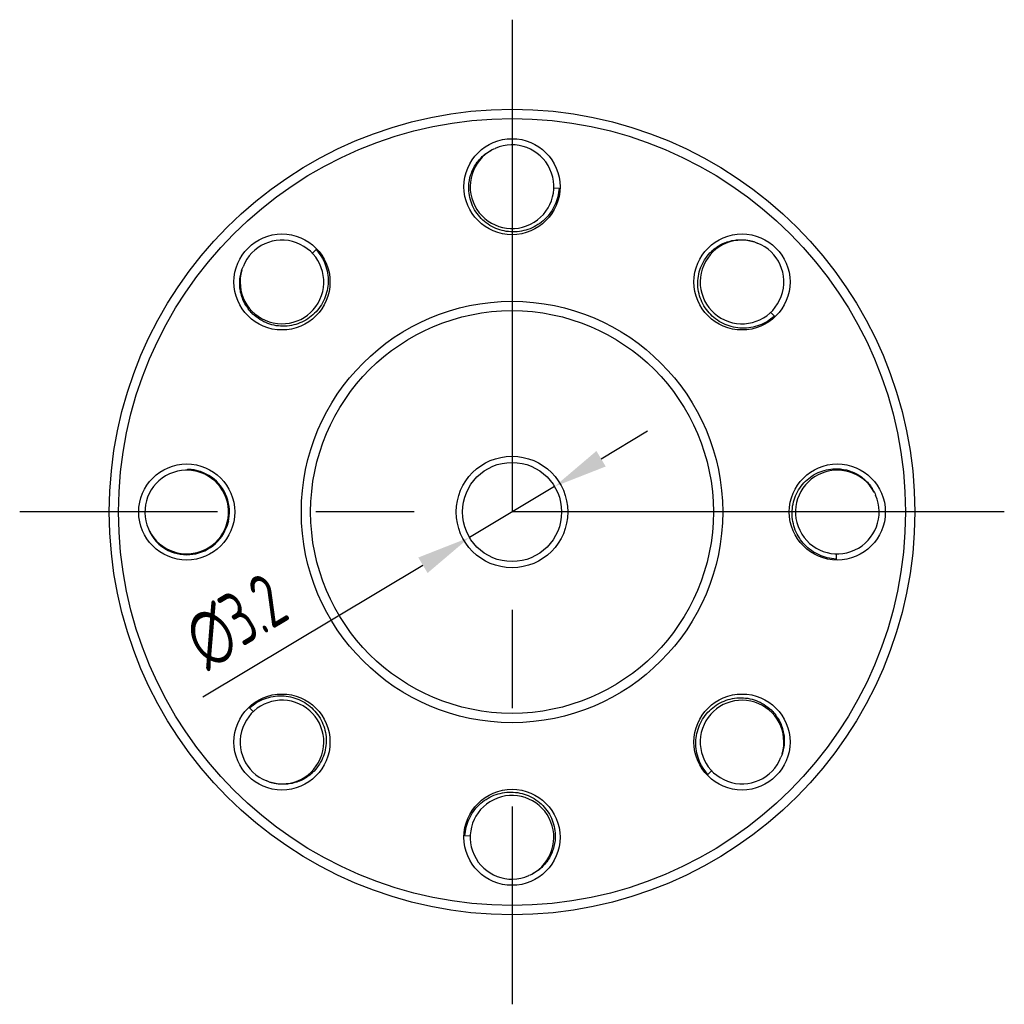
# Model space of a CAD drawing. Header units: inches. Extents: x -13 to 92, y -2 to 146.
# Tile 3 of 10: x 24 to 55, y 33 to 65. Entities that reach past the tile are written whole.
import ezdxf

# ---------------------------------------------------------------- set-up
doc = ezdxf.new("R2010")
doc.units = ezdxf.units.IN
doc.header["$LTSCALE"] = 0.5
doc.header["$MEASUREMENT"] = 0
doc.linetypes.add('CENTER', pattern=[50.8, 31.75, -6.35, 6.35, -6.35])
doc.layers.add('7标注层', color=4, linetype='Continuous')
doc.layers.add('标注', color=7, linetype='Continuous')
doc.styles.add('PC_TEXTSTYLE', font='ISOCP.SHX', dxfattribs={"width": 0.707, "bigfont": 'GBCBIG.SHX'})
doc.dimstyles.new('GB_LINEAR', dxfattribs={"dimtxt": 3.5, "dimasz": 3.5, "dimexe": 1, "dimexo": 0, "dimgap": 1.5, "dimtad": 1, "dimdsep": 46, "dimtxsty": 'PC_TEXTSTYLE', "dimcen": 0, "dimclrd": 256, "dimclrt": 3, "dimadec": 0, "dimazin": 2, "dimtp": 0.1, "dimtm": 0.1, "dimtfac": 0.71, "dimtdec": 3, "dimtmove": 0, "dimatfit": 3, "dimfxl": 1, "dimtfill": 1, "dimarcsym": 0})

# ---------------------------------------------------------------- blocks, each defined once
blk = doc.blocks.new('*D10')
at = {"layer": '7标注层', "lineweight": -2}
for p, q in [((42.356, 50.522), (43.858, 51.42)), ((40.854, 49.624), (38.107, 47.982)), ((29.5, 42.835), (36.605, 47.084))]:
    blk.add_line(p, q, dxfattribs=at)
at = {"layer": '7标注层'}
for points in [[(42.206, 50.773), (42.506, 50.272), (40.854, 49.624)], [(36.755, 46.833), (36.456, 47.334), (38.107, 47.982)]]:
    blk.add_solid(points, dxfattribs=at)
at = {"layer": 'Defpoints', "color": 0}
for p in [(40.854, 49.624), (38.107, 47.982)]:
    blk.add_point(p, dxfattribs=at)
at = {"layer": '7标注层', "color": 3, "insert": (30.576, 45.27), "char_height": 1.75, "attachment_point": 5, "rotation": 30.8769, "style": 'PC_TEXTSTYLE', "bg_fill": 3, "box_fill_scale": 1.25, "bg_fill_color": 257, "bg_fill_transparency": 0}
blk.add_mtext('∅3.2', dxfattribs=at)

msp = doc.modelspace()

# ---------------------------------------------------------------- linework, layer by layer
at = {"color": 7, "linetype": 'Continuous'}
for p, q in [((40.83, 59.266), (41, 59.261)), ((33.037, 57.156), (33.16, 57.272)), ((47.833, 55.247), (47.95, 55.124)), ((29.018, 50.152), (29.019, 50.181)), ((30.327, 48.507), (30.275, 48.331)), ((49.943, 47.454), (49.939, 47.284)), ((31.128, 42.359), (31.011, 42.482)), ((45.925, 40.45), (45.801, 40.334)), ((38.131, 38.34), (37.961, 38.345))]:
    msp.add_line(p, q, dxfattribs=at)
for centre, radius in [((39.481, 48.803), 13), ((39.481, 48.803), 12.7), ((39.481, 59.303), 1.55), ((32.056, 56.228), 1.55), ((46.905, 56.228), 1.55), ((39.481, 48.803), 6.8), ((39.481, 48.803), 6.5), ((39.481, 48.803), 1.8), ((28.981, 48.803), 1.55), ((39.481, 48.803), 1.6), ((49.981, 48.803), 1.55), ((32.056, 41.378), 1.55), ((46.905, 41.378), 1.55), ((39.481, 38.303), 1.55)]:
    msp.add_circle(centre, radius, dxfattribs=at)
for centre, radius, start, end in [((39.481, 59.303), 1.35, 118.344, 113.619), ((32.056, 56.228), 1.35, 163.344, 158.619), ((46.905, 56.228), 1.35, 73.344, 68.619), ((46.868, 56.209), 1.384, 133.0961, 133.3675), ((32.075, 56.191), 1.384, 223.0961, 223.3675), ((28.981, 48.803), 1.35, 206.8984, 203.619), ((28.981, 48.803), 1.378, 244.1858, 88.419), ((49.981, 48.803), 1.35, 28.344, 23.619), ((29.008, 48.773), 1.364, 202.0018, 242.6021), ((32.056, 41.378), 1.35, 253.344, 248.619), ((46.905, 41.378), 1.35, 343.344, 338.619), ((46.886, 41.415), 1.384, 43.0961, 43.3675), ((32.093, 41.397), 1.384, 313.0961, 313.3675), ((39.481, 38.303), 1.35, 298.344, 293.619)]:
    msp.add_arc(centre, radius, start, end, dxfattribs=at)
for points, knots in [([(38.085, 59.303), (38.088, 59.435), (38.134, 59.7), (38.312, 60.06), (38.585, 60.355), (38.817, 60.491), (38.94, 60.54)], [0, 0, 0, 0, 0.250035, 0.50002, 0.749984, 1, 1, 1, 1]), ([(41, 59.261), (40.995, 59.167), (40.967, 58.979), (40.873, 58.709), (40.731, 58.462), (40.544, 58.247), (40.32, 58.07), (40.067, 57.94), (39.793, 57.86), (39.509, 57.835), (39.225, 57.865), (38.953, 57.949), (38.702, 58.085), (38.483, 58.268), (38.304, 58.491), (38.173, 58.744), (38.096, 59.019), (38.082, 59.209), (38.085, 59.303)], [0, 0, 0, 0, 0.062498, 0.125011, 0.187511, 0.250015, 0.312516, 0.375021, 0.437523, 0.50002, 0.562519, 0.625023, 0.687527, 0.750024, 0.812518, 0.875009, 0.937512, 1, 1, 1, 1]), ([(45.923, 57.219), (46.019, 57.309), (46.238, 57.463), (46.617, 57.59), (47.017, 57.604), (47.276, 57.536), (47.397, 57.485)], [0, 0, 0, 0, 0.250042, 0.500024, 0.749986, 1, 1, 1, 1]), ([(33.16, 57.272), (33.223, 57.202), (33.337, 57.049), (33.461, 56.793), (33.534, 56.517), (33.555, 56.233), (33.521, 55.95), (33.434, 55.678), (33.297, 55.428), (33.114, 55.209), (32.892, 55.03), (32.64, 54.897), (32.366, 54.816), (32.082, 54.79), (31.799, 54.821), (31.527, 54.908), (31.278, 55.047), (31.134, 55.172), (31.069, 55.24)], [0, 0, 0, 0, 0.062498, 0.125011, 0.187511, 0.250015, 0.312516, 0.375021, 0.437523, 0.50002, 0.562519, 0.625023, 0.687527, 0.750024, 0.812518, 0.875009, 0.937512, 1, 1, 1, 1]), ([(47.95, 55.124), (47.88, 55.06), (47.727, 54.947), (47.47, 54.823), (47.195, 54.749), (46.91, 54.729), (46.627, 54.762), (46.356, 54.849), (46.106, 54.987), (45.887, 55.17), (45.707, 55.391), (45.575, 55.644), (45.494, 55.917), (45.468, 56.201), (45.499, 56.485), (45.586, 56.757), (45.725, 57.006), (45.849, 57.15), (45.918, 57.215)], [0, 0, 0, 0, 0.062498, 0.125011, 0.187511, 0.250015, 0.312516, 0.375021, 0.437523, 0.50002, 0.562519, 0.625023, 0.687527, 0.750024, 0.812518, 0.875009, 0.937512, 1, 1, 1, 1]), ([(31.064, 55.245), (30.974, 55.341), (30.821, 55.56), (30.694, 55.94), (30.679, 56.34), (30.747, 56.599), (30.799, 56.72)], [0, 0, 0, 0, 0.250042, 0.500024, 0.749986, 1, 1, 1, 1]), ([(49.939, 47.284), (49.844, 47.289), (49.656, 47.317), (49.387, 47.41), (49.14, 47.553), (48.924, 47.739), (48.748, 47.963), (48.617, 48.217), (48.538, 48.491), (48.512, 48.775), (48.542, 49.059), (48.627, 49.331), (48.763, 49.582), (48.946, 49.801), (49.168, 49.979), (49.422, 50.11), (49.696, 50.188), (49.886, 50.202), (49.981, 50.199)], [0, 0, 0, 0, 0.062498, 0.125011, 0.187511, 0.250015, 0.312516, 0.375021, 0.437523, 0.50002, 0.562519, 0.625023, 0.687527, 0.750024, 0.812518, 0.875009, 0.937512, 1, 1, 1, 1]), ([(49.981, 50.199), (50.113, 50.195), (50.377, 50.15), (50.738, 49.972), (51.032, 49.698), (51.168, 49.466), (51.218, 49.344)], [0, 0, 0, 0, 0.250035, 0.50002, 0.749984, 1, 1, 1, 1]), ([(31.011, 42.482), (31.082, 42.546), (31.234, 42.659), (31.491, 42.783), (31.766, 42.857), (32.051, 42.877), (32.334, 42.844), (32.606, 42.757), (32.856, 42.619), (33.074, 42.436), (33.254, 42.215), (33.387, 41.962), (33.468, 41.689), (33.493, 41.405), (33.462, 41.121), (33.376, 40.849), (33.236, 40.6), (33.112, 40.456), (33.043, 40.391)], [0, 0, 0, 0, 0.062498, 0.125011, 0.187511, 0.250015, 0.312516, 0.375021, 0.437523, 0.50002, 0.562519, 0.625023, 0.687527, 0.750024, 0.812518, 0.875009, 0.937512, 1, 1, 1, 1]), ([(45.801, 40.334), (45.738, 40.404), (45.625, 40.557), (45.501, 40.813), (45.427, 41.089), (45.406, 41.373), (45.44, 41.656), (45.527, 41.928), (45.664, 42.178), (45.847, 42.397), (46.069, 42.576), (46.321, 42.709), (46.595, 42.79), (46.879, 42.816), (47.163, 42.785), (47.434, 42.698), (47.683, 42.559), (47.828, 42.434), (47.892, 42.366)], [0, 0, 0, 0, 0.062498, 0.125011, 0.187511, 0.250015, 0.312516, 0.375021, 0.437523, 0.50002, 0.562519, 0.625023, 0.687527, 0.750024, 0.812518, 0.875009, 0.937512, 1, 1, 1, 1]), ([(47.897, 42.361), (47.987, 42.265), (48.14, 42.046), (48.267, 41.666), (48.282, 41.266), (48.214, 41.007), (48.162, 40.886)], [0, 0, 0, 0, 0.250042, 0.500024, 0.749986, 1, 1, 1, 1]), ([(33.038, 40.387), (32.942, 40.297), (32.723, 40.143), (32.344, 40.016), (31.944, 40.002), (31.685, 40.07), (31.564, 40.121)], [0, 0, 0, 0, 0.250042, 0.500024, 0.749986, 1, 1, 1, 1]), ([(37.961, 38.345), (37.966, 38.439), (37.994, 38.627), (38.088, 38.897), (38.23, 39.144), (38.417, 39.359), (38.641, 39.536), (38.895, 39.666), (39.168, 39.746), (39.453, 39.771), (39.736, 39.741), (40.009, 39.657), (40.259, 39.521), (40.478, 39.338), (40.657, 39.115), (40.788, 38.862), (40.865, 38.587), (40.879, 38.397), (40.877, 38.303)], [0, 0, 0, 0, 0.062498, 0.125011, 0.187511, 0.250015, 0.312516, 0.375021, 0.437523, 0.50002, 0.562519, 0.625023, 0.687527, 0.750024, 0.812518, 0.875009, 0.937512, 1, 1, 1, 1]), ([(40.877, 38.303), (40.873, 38.171), (40.827, 37.906), (40.649, 37.546), (40.376, 37.251), (40.144, 37.115), (40.022, 37.066)], [0, 0, 0, 0, 0.250035, 0.50002, 0.749984, 1, 1, 1, 1])]:
    msp.add_open_spline(points, degree=3, knots=knots, dxfattribs=at)

# ---------------------------------------------------------------- next in the draw order: dimensions: what is measured, and where the dimension line sits
at = {"layer": '7标注层'}
dim = msp.add_diameter_dim_2p(p1=(40.854, 49.624), p2=(38.107, 47.982), dimstyle='GB_LINEAR', override={"dimscale": 0.5, "dimtvp": 0.1, "dimtfill": 1, "dimtfillclr": 0}, dxfattribs=at)
dim.commit()
dim.dimension.update_dxf_attribs({"geometry": '*D10', "text_midpoint": (31.365, 43.95), "dimtype": 163})

# ---------------------------------------------------------------- next in the draw order: linework, layer by layer
at = {"layer": '标注', "color": 1, "linetype": 'CENTER'}
for p, q in [((39.481, 64.694), (39.481, 32.912)), ((55.371, 48.803), (23.59, 48.803))]:
    msp.add_line(p, q, dxfattribs=at)

doc.saveas('drawing.dxf')
